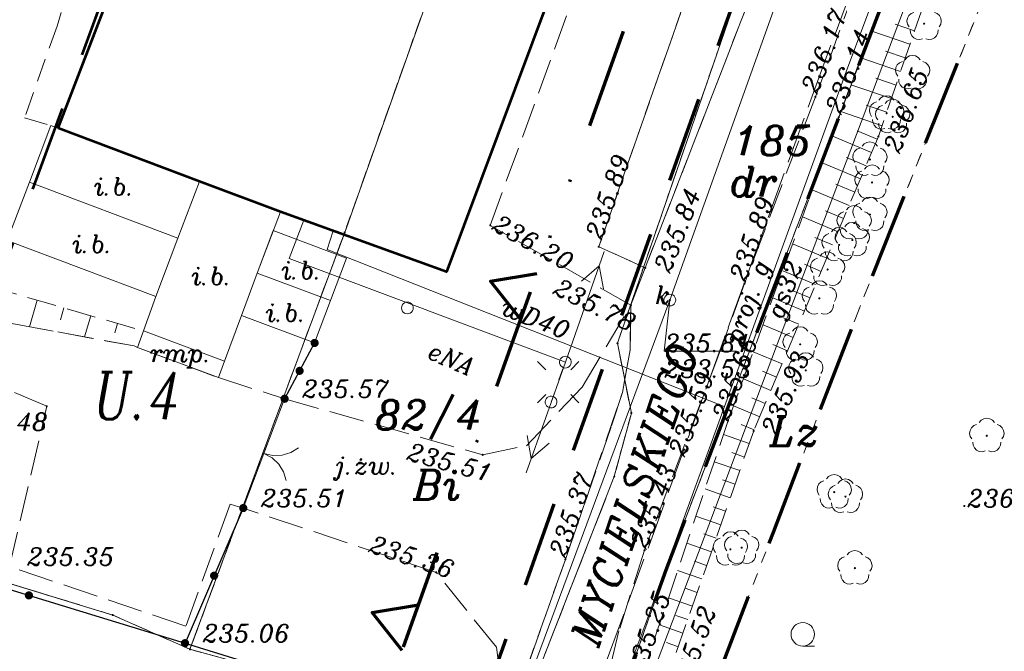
# Model space of a CAD drawing. Header units: metres. Extents: x 7436468 to 7436757, y 5552726 to 5552930.
# Tile 8 of 17: x 7436504 to 7436546, y 5552829 to 5552856. Entities that reach past the tile are written whole.
import ezdxf
from ezdxf.enums import TextEntityAlignment as Align

# ---------------------------------------------------------------- set-up
doc = ezdxf.new("R2010")
doc.units = ezdxf.units.M
doc.header["$MEASUREMENT"] = 0
for name, pattern in [('DGN Style 2', [6.105419, 3.663252, -2.442168]), ('DGN Style 6', [11.612508, 0.006105, -2.442168, 4.273794, -2.442168, 0.006105, -2.442168]), ('PRZER1-1', [1, 0.5, -0.5]), ('PRZER2-1', [1.5, 1, -0.5]), ('PRZER2_5-1', [1.75, 1.25, -0.5]), ('PRZER3-1', [2, 1.5, -0.5]), ('PRZER4-1', [2.5, 2, -0.5])]:
    doc.linetypes.add(name, pattern=pattern)
for name, color, linetype, lineweight in [('BUBZ02', 7, 'Continuous', 13), ('BUIB06', 7, 'Continuous', 13), ('BUIB06_O', 7, 'Continuous', 13), ('BUIB12_03', 7, 'Continuous', 13), ('BUIB12_03_O', 7, 'Continuous', 13), ('EGBB01', 18, 'Continuous', 53), ('EGBD03', 96, 'Continuous', 13), ('EGBD03_O', 96, 'Continuous', 13), ('EGBK02', 96, 'Continuous', 13), ('EGBP04', 96, 'Continuous', 13), ('EGBU01', 96, 'Continuous', 13), ('EGBU01_O', 96, 'Continuous', 13), ('GELULI_O', 7, 'Continuous', 13), ('GSLKOC', 7, 'Continuous', 13), ('KTJZ01', 7, 'Continuous', 13), ('KTJZ01_O', 7, 'Continuous', 13), ('KTOK02', 7, 'Continuous', 13), ('KTOK05_01', 7, 'Continuous', 30), ('KTPL01', 7, 'Continuous', 13), ('LIN_linie_rozgraniczajace', 240, 'Continuous', 9), ('linie_zabudowy_nieprzekraczalne', 13, 'Continuous', 9), ('OBOP02', 96, 'Continuous', 13), ('opis_plan_miejscowy', 240, 'Continuous', 9), ('Pojedynczy_KRZEW', 7, 'Continuous', 9), ('RTPW02', 7, 'Continuous', 13), ('RTPW02_O', 7, 'Continuous', 13), ('SUPE04', 1, 'Continuous', 13), ('SUPE04_O', 1, 'Continuous', 13), ('SUPG03', 52, 'Continuous', 13), ('SUPG03_O', 52, 'Continuous', 13), ('SUPK05', 36, 'Continuous', 13), ('SUPS01_05', 36, 'Continuous', 9), ('SUPS01_05_O', 36, 'Continuous', 9), ('SUPW03', 5, 'Continuous', 13), ('SUPW03_O', 5, 'Continuous', 13), ('SUSM', 7, 'Continuous', 13), ('SUSM05_01', 7, 'Continuous', 13), ('SUUS15', 30, 'Continuous', 13), ('SUUS15_O', 30, 'Continuous', 13), ('zakres opracowania', 7, 'Continuous', 9)]:
    doc.layers.add(name, color=color, linetype=linetype, lineweight=lineweight)
doc.styles.add('Arial', font='arial.ttf')
doc.styles.add('Style-ITALIC_1250', font='ITALIC_1250.shx')

# ---------------------------------------------------------------- blocks, each defined once
blk = doc.blocks.new('GEPPGD1_2')
blk.add_hatch(color=0).paths.add_polyline_path([(0, -0.045), (-0.013906, -0.042798), (-0.02645, -0.036406), (-0.036406, -0.02645), (-0.042798, -0.013906), (-0.045, 0), (-0.042798, 0.013906), (-0.036406, 0.02645), (-0.02645, 0.036406), (-0.013906, 0.042798), (0, 0.045), (0.013906, 0.042798), (0.02645, 0.036406), (0.036406, 0.02645), (0.042798, 0.013906), (0.045, 0), (0.042798, -0.013906), (0.036406, -0.02645), (0.02645, -0.036406), (0.013906, -0.042798)], flags=16)
blk = doc.blocks.new('GUPISL1_4')
at = {"color": 0, "flags": 128}
blk.add_lwpolyline([(0, 0.25), (0.064705, 0.241481), (0.125, 0.216506), (0.176777, 0.176777), (0.216506, 0.125), (0.241481, 0.064705), (0.25, 0), (0.241481, -0.064705), (0.216506, -0.125), (0.176777, -0.176777), (0.125, -0.216506), (0.064705, -0.241481), (0, -0.25), (-0.064705, -0.241481), (-0.125, -0.216506), (-0.176777, -0.176777), (-0.216506, -0.125), (-0.241481, -0.064705), (-0.25, 0), (-0.241481, 0.064705), (-0.216506, 0.125), (-0.176777, 0.176777), (-0.125, 0.216506), (-0.064705, 0.241481)], close=True, dxfattribs=at)
blk = doc.blocks.new('GSPWPS1')
blk.add_hatch(color=0).paths.add_polyline_path([(0, -0.045), (-0.011647, -0.043467), (-0.0225, -0.038971), (-0.03182, -0.03182), (-0.038971, -0.0225), (-0.043467, -0.011647), (-0.045, 0), (-0.043467, 0.011647), (-0.038971, 0.0225), (-0.03182, 0.03182), (-0.0225, 0.038971), (-0.011647, 0.043467), (0, 0.045), (0.011647, 0.043467), (0.0225, 0.038971), (0.03182, 0.03182), (0.038971, 0.0225), (0.043467, 0.011647), (0.045, 0), (0.043467, -0.011647), (0.038971, -0.0225), (0.03182, -0.03182), (0.0225, -0.038971), (0.011647, -0.043467)], flags=16)
blk = doc.blocks.new('GUPKSD1_1')
at = {"color": 0, "flags": 128}
blk.add_lwpolyline([(0, 0.25), (0.064705, 0.241481), (0.125, 0.216506), (0.176777, 0.176777), (0.216506, 0.125), (0.241481, 0.064705), (0.25, 0), (0.241481, -0.064705), (0.216506, -0.125), (0.176777, -0.176777), (0.125, -0.216506), (0.064705, -0.241481), (0, -0.25), (-0.064705, -0.241481), (-0.125, -0.216506), (-0.176777, -0.176777), (-0.216506, -0.125), (-0.241481, -0.064705), (-0.25, 0), (-0.241481, 0.064705), (-0.216506, 0.125), (-0.176777, 0.176777), (-0.125, 0.216506), (-0.064705, 0.241481)], close=True, dxfattribs=at)
blk = doc.blocks.new('GSPRDL1_1')
blk.add_hatch(color=0).paths.add_polyline_path([(0, -0.045), (-0.013906, -0.042798), (-0.02645, -0.036406), (-0.036406, -0.02645), (-0.042798, -0.013906), (-0.045, 0), (-0.042798, 0.013906), (-0.036406, 0.02645), (-0.02645, 0.036406), (-0.013906, 0.042798), (0, 0.045), (0.013906, 0.042798), (0.02645, 0.036406), (0.036406, 0.02645), (0.042798, 0.013906), (0.045, 0), (0.042798, -0.013906), (0.036406, -0.02645), (0.02645, -0.036406), (0.013906, -0.042798)], flags=16)
at = {"color": 0, "flags": 128}
for points in [[(-0.635969, -0.134326), (-0.70458, -0.024001), (-0.731429, 0.103115), (-0.713292, 0.231763), (-0.652348, 0.346501), (-0.55591, 0.433559), (-0.435555, 0.482485)], [(-0.324277, 0.563333), (-0.240553, 0.662679), (-0.127956, 0.727494), (0, 0.75), (0.127956, 0.727494), (0.240553, 0.662679), (0.324277, 0.563333)], [(0.435555, 0.482485), (0.55591, 0.433559), (0.652348, 0.346501), (0.713292, 0.231763), (0.731429, 0.103115), (0.70458, -0.024001), (0.635969, -0.134326)], [(-0.068773, -0.646351), (-0.194901, -0.677512), (-0.324092, -0.663766), (-0.440839, -0.606763), (-0.531129, -0.513345), (-0.584125, -0.394725), (-0.593465, -0.265141)], [(0.593465, -0.265141), (0.584125, -0.394725), (0.531129, -0.513345), (0.440839, -0.606763), (0.324092, -0.663766), (0.194901, -0.677512), (0.068773, -0.646351)]]:
    blk.add_lwpolyline(points, dxfattribs=at)
blk = doc.blocks.new('GUPKSH1')
blk.add_hatch(color=0).paths.add_polyline_path([(0, -0.045), (-0.011647, -0.043467), (-0.0225, -0.038971), (-0.03182, -0.03182), (-0.038971, -0.0225), (-0.043467, -0.011647), (-0.045, 0), (-0.043467, 0.011647), (-0.038971, 0.0225), (-0.03182, 0.03182), (-0.0225, 0.038971), (-0.011647, 0.043467), (0, 0.045), (0.011647, 0.043467), (0.0225, 0.038971), (0.03182, 0.03182), (0.038971, 0.0225), (0.043467, 0.011647), (0.045, 0), (0.043467, -0.011647), (0.038971, -0.0225), (0.03182, -0.03182), (0.0225, -0.038971), (0.011647, -0.043467)], flags=16)
blk = doc.blocks.new('GSLKOG2')
blk.add_hatch(color=0).paths.add_polyline_path([(0, -0.175), (-0.045293, -0.169037), (-0.0875, -0.151554), (-0.123744, -0.123744), (-0.151554, -0.0875), (-0.169037, -0.045293), (-0.175, 0), (-0.169037, 0.045293), (-0.151554, 0.0875), (-0.123744, 0.123744), (-0.0875, 0.151554), (-0.045293, 0.169037), (0, 0.175), (0.045293, 0.169037), (0.0875, 0.151554), (0.123744, 0.123744), (0.151554, 0.0875), (0.169037, 0.045293), (0.175, 0), (0.169037, -0.045293), (0.151554, -0.0875), (0.123744, -0.123744), (0.0875, -0.151554), (0.045293, -0.169037)], flags=16)
blk = doc.blocks.new('GSLKOG1')
blk.add_hatch(color=0).paths.add_polyline_path([(0, -0.175), (-0.045293, -0.169037), (-0.0875, -0.151554), (-0.123744, -0.123744), (-0.151554, -0.0875), (-0.169037, -0.045293), (-0.175, 0), (-0.169037, 0.045293), (-0.151554, 0.0875), (-0.123744, 0.123744), (-0.0875, 0.151554), (-0.045293, 0.169037), (0, 0.175), (0.045293, 0.169037), (0.0875, 0.151554), (0.123744, 0.123744), (0.151554, 0.0875), (0.169037, 0.045293), (0.175, 0), (0.169037, -0.045293), (0.151554, -0.0875), (0.123744, -0.123744), (0.0875, -0.151554), (0.045293, -0.169037)], flags=16)
blk = doc.blocks.new('GSLKBR1')
at = {"color": 0, "flags": 128}
for points in [[(1.299038, 0.75), (1.06066, 0.43934), (0.75, 0.200962), (0.388229, 0.051111), (0, 0)], [(0, 0), (0.388229, -0.051111), (0.75, -0.200962), (1.06066, -0.43934), (1.299038, -0.75)]]:
    blk.add_lwpolyline(points, dxfattribs=at)
blk = doc.blocks.new('GULISL2')
at = {"color": 0, "flags": 128}
blk.add_lwpolyline([(0, 0.25), (0.064705, 0.241481), (0.125, 0.216506), (0.176777, 0.176777), (0.216506, 0.125), (0.241481, 0.064705), (0.25, 0), (0.241481, -0.064705), (0.216506, -0.125), (0.176777, -0.176777), (0.125, -0.216506), (0.064705, -0.241481), (0, -0.25), (-0.064705, -0.241481), (-0.125, -0.216506), (-0.176777, -0.176777), (-0.216506, -0.125), (-0.241481, -0.064705), (-0.25, 0), (-0.241481, 0.064705), (-0.216506, 0.125), (-0.176777, 0.176777), (-0.125, 0.216506), (-0.064705, 0.241481)], close=True, dxfattribs=at)
blk = doc.blocks.new('GULISL1')
at = {"color": 0, "flags": 128}
for points in [[(-0.883883, 0.883883), (-0.53033, 0.53033)], [(0.883883, 0.883883), (0.53033, 0.53033)], [(-0.883883, -0.883883), (-0.53033, -0.53033)], [(0.883883, -0.883883), (0.53033, -0.53033)]]:
    blk.add_lwpolyline(points, dxfattribs=at)
blk = doc.blocks.new('GULENN1')
at = {"color": 0, "flags": 128}
for points in [[(3.491081, 0.5), (4.357107, 0), (3.491081, -0.5)], [(0, 0), (5, 0)]]:
    blk.add_lwpolyline(points, dxfattribs=at)
blk = doc.blocks.new('941_1')
at = {"layer": 'Pojedynczy_KRZEW', "color": 7, "linetype": 'Continuous', "lineweight": 13}
blk.add_line((0, -0.005), (0.005, -0.005), dxfattribs=at)
blk.add_circle((0, 0), 0.005, dxfattribs=at)

msp = doc.modelspace()

# ---------------------------------------------------------------- linework, layer by layer
at = {"layer": 'BUBZ02', "color": 7, "linetype": 'PRZER2_5-1', "lineweight": 13}
msp.add_lwpolyline([(7436542.14, 5552861.5), (7436543.33, 5552860.07), (7436540.26, 5552851.11), (7436534.95, 5552838.56), (7436531.19, 5552827.8), (7436528.23, 5552818.86), (7436523.23, 5552802.02), (7436521.17, 5552800.21), (7436519.22, 5552793.84), (7436518.11, 5552792.75), (7436520.26, 5552800.5), (7436521.48, 5552802.57), (7436522.2, 5552803.52), (7436523.88, 5552808.21), (7436525.75, 5552814.44), (7436527.23, 5552819.18), (7436530.16, 5552827.99), (7436533.86, 5552839), (7436538.57, 5552851.93)], close=True, dxfattribs=at)
at = {"layer": 'BUBZ02', "color": 7, "linetype": 'Continuous', "lineweight": 13, "flags": 128}
for points in [[(7436541.805, 5552855.619), (7436540.981, 5552855.901)], [(7436541.607, 5552855.04), (7436539.943, 5552855.611)], [(7436541.408, 5552854.462), (7436540.569, 5552854.749)], [(7436541.21, 5552853.883), (7436539.515, 5552854.464)], [(7436540.814, 5552852.726), (7436539.087, 5552853.317)], [(7436541.012, 5552853.304), (7436540.157, 5552853.597)], [(7436540.417, 5552851.568), (7436538.66, 5552852.171)], [(7436540.615, 5552852.147), (7436539.744, 5552852.445)], [(7436540.21, 5552850.993), (7436539.352, 5552851.356)], [(7436539.972, 5552850.43), (7436538.284, 5552851.144)], [(7436539.495, 5552849.303), (7436537.864, 5552849.993)], [(7436539.734, 5552849.866), (7436538.904, 5552850.217)], [(7436539.019, 5552848.176), (7436537.445, 5552848.842)], [(7436539.257, 5552848.74), (7436538.456, 5552849.078)], [(7436538.78, 5552847.613), (7436538.008, 5552847.94)], [(7436538.542, 5552847.049), (7436537.026, 5552847.691)], [(7436538.304, 5552846.486), (7436537.56, 5552846.801)], [(7436538.065, 5552845.923), (7436536.607, 5552846.54)], [(7436537.589, 5552844.796), (7436536.187, 5552845.389)], [(7436537.827, 5552845.359), (7436537.112, 5552845.662)], [(7436537.35, 5552844.233), (7436536.664, 5552844.523)], [(7436504.429, 5552844.134), (7436504.1, 5552843)], [(7436537.112, 5552843.669), (7436535.768, 5552844.238)], [(7436505.572, 5552843.803), (7436505.424, 5552843.293)], [(7436506.715, 5552843.471), (7436506.453, 5552842.567)], [(7436536.873, 5552843.106), (7436536.216, 5552843.384)], [(7436507.858, 5552843.14), (7436507.743, 5552842.745)], [(7436536.635, 5552842.543), (7436535.349, 5552843.087)], [(7436536.397, 5552841.979), (7436535.768, 5552842.245)], [(7436536.158, 5552841.416), (7436534.929, 5552841.936)], [(7436535.682, 5552840.289), (7436534.51, 5552840.785)], [(7436535.92, 5552840.853), (7436535.32, 5552841.107)], [(7436535.443, 5552839.726), (7436534.872, 5552839.968)], [(7436535.205, 5552839.163), (7436534.091, 5552839.634)], [(7436534.967, 5552838.599), (7436534.424, 5552838.829)], [(7436534.762, 5552838.023), (7436533.661, 5552838.408)], [(7436534.56, 5552837.445), (7436534.013, 5552837.637)], [(7436534.359, 5552836.868), (7436533.271, 5552837.248)], [(7436534.157, 5552836.29), (7436533.617, 5552836.479)], [(7436533.955, 5552835.713), (7436532.881, 5552836.088)], [(7436533.753, 5552835.135), (7436533.22, 5552835.322)], [(7436533.552, 5552834.558), (7436532.492, 5552834.928)], [(7436533.35, 5552833.981), (7436532.823, 5552834.165)], [(7436533.148, 5552833.403), (7436532.102, 5552833.769)], [(7436532.946, 5552832.826), (7436532.427, 5552833.007)], [(7436532.744, 5552832.248), (7436531.712, 5552832.609)], [(7436532.543, 5552831.671), (7436532.03, 5552831.85)], [(7436532.341, 5552831.093), (7436531.322, 5552831.449)], [(7436532.139, 5552830.516), (7436531.633, 5552830.693)], [(7436531.937, 5552829.938), (7436530.933, 5552830.289)], [(7436531.735, 5552829.361), (7436531.237, 5552829.535)]]:
    msp.add_lwpolyline(points, dxfattribs=at)
at = {"layer": 'BUBZ02', "color": 7, "linetype": 'PRZER2_5-1', "lineweight": 13}
msp.add_lwpolyline([(7436502.346, 5552844.738), (7436508.96, 5552842.82), (7436508.7, 5552842.12), (7436508.56, 5552842.18), (7436501.844, 5552843.415)], dxfattribs=at)
at = {"layer": 'BUIB06', "color": 7, "linetype": 'Continuous', "lineweight": 13, "flags": 128}
msp.add_lwpolyline([(7436508.96, 5552842.82), (7436508.7, 5552842.12), (7436512.15, 5552840.83), (7436512.41, 5552841.53)], close=True, dxfattribs=at)
at = {"layer": 'BUIB12_03', "color": 7, "linetype": 'Continuous', "lineweight": 13, "flags": 128}
for points in [[(7436505.01, 5552851.58), (7436504.1, 5552849.17), (7436510.43, 5552846.78), (7436511.34, 5552849.19)], [(7436504.1, 5552849.17), (7436503.16, 5552846.68), (7436509.49, 5552844.29), (7436510.43, 5552846.78)], [(7436511.34, 5552849.19), (7436510.43, 5552846.78), (7436509.49, 5552844.29), (7436508.96, 5552842.82), (7436512.41, 5552841.53), (7436513.14, 5552843.48), (7436513.81, 5552845.29), (7436514.79, 5552847.9)], [(7436514.49, 5552847.1), (7436517.61, 5552845.93), (7436516.93, 5552844.12), (7436513.81, 5552845.29)], [(7436513.81, 5552845.29), (7436516.93, 5552844.12), (7436516.25, 5552842.31), (7436513.14, 5552843.48)]]:
    msp.add_lwpolyline(points, close=True, dxfattribs=at)
at = {"layer": 'EGBB01', "color": 7, "linetype": 'Continuous', "lineweight": 53, "flags": 128}
msp.add_lwpolyline([(7436505.33, 5552851.46), (7436508.09, 5552858.68), (7436514.18, 5552874.86), (7436530.6, 5552868.71), (7436521.86, 5552845.34), (7436514.79, 5552847.9), (7436511.34, 5552849.19)], close=True, dxfattribs=at)
at = {"layer": 'EGBD03', "color": 3, "linetype": 'Continuous', "lineweight": 13, "flags": 128}
for points in [[(7436515.415, 5552756.23), (7436514.76, 5552758.13), (7436514.44, 5552775.65), (7436513.77, 5552779.02), (7436512.95, 5552785.97), (7436513.62, 5552793), (7436516.07, 5552802.82), (7436520.9, 5552816.15), (7436524.66, 5552825.46), (7436529.01, 5552836.61), (7436529.74, 5552839.32), (7436529.15, 5552842.3), (7436536.86, 5552864.77), (7436543.11, 5552877.88), (7436544.05, 5552879.78), (7436546.86, 5552890.53), (7436552.91, 5552907.12), (7436555.24, 5552914.14), (7436555.935, 5552916.227)], [(7436558.522, 5552915.46), (7436556.75, 5552908.94), (7436555.62, 5552905.87), (7436552.66, 5552897.81), (7436551.59, 5552892.97), (7436551.63, 5552889.11), (7436548.67, 5552878.35), (7436540.41, 5552856.74), (7436531.21, 5552832.63), (7436520.44, 5552802.09), (7436517.44, 5552791.9), (7436516.31, 5552789.09), (7436516.25, 5552782.93), (7436517.22, 5552759.65), (7436518.543, 5552755.035)], [(7436514.09, 5552882.724), (7436517.32, 5552882.23), (7436530.66, 5552880.18), (7436525.8, 5552870.35), (7436517.53, 5552847.02), (7436510.94, 5552829.25), (7436507.65, 5552830.71), (7436497.762, 5552833.738)], [(7436518.539, 5552755.049), (7436517.22, 5552759.65), (7436516.25, 5552782.93), (7436516.31, 5552789.09), (7436517.44, 5552791.9), (7436520.44, 5552802.09), (7436531.21, 5552832.63), (7436540.41, 5552856.74), (7436548.67, 5552878.35), (7436553.22, 5552881.91), (7436579.3, 5552875.19), (7436604.81, 5552869.9), (7436607.16, 5552869.49), (7436581.23, 5552804.95), (7436569.63, 5552781.23), (7436560.39, 5552784.57), (7436537.117, 5552747.104)], [(7436497.901, 5552833.696), (7436507.65, 5552830.71), (7436510.94, 5552829.25), (7436524.66, 5552825.46), (7436520.9, 5552816.15), (7436516.07, 5552802.82), (7436508.66, 5552805.79), (7436489.904, 5552811.841)]]:
    msp.add_lwpolyline(points, dxfattribs=at)
msp.add_lwpolyline([(7436543.11, 5552877.88), (7436536.86, 5552864.77), (7436529.15, 5552842.3), (7436529.74, 5552839.32), (7436529.01, 5552836.61), (7436524.66, 5552825.46), (7436510.94, 5552829.25), (7436517.53, 5552847.02), (7436525.8, 5552870.35), (7436530.66, 5552880.18)], close=True, dxfattribs=at)
at = {"layer": 'EGBK02', "color": 3, "linetype": 'PRZER1-1', "lineweight": 13}
msp.add_lwpolyline([(7436521.05, 5552792.24), (7436520.26, 5552789.46), (7436517.44, 5552791.9), (7436520.44, 5552802.09), (7436531.21, 5552832.63), (7436540.41, 5552856.74), (7436548.67, 5552878.35), (7436553.22, 5552881.91), (7436554.17, 5552881.67), (7436552.08, 5552875.38), (7436539.41, 5552843.68), (7436524.92, 5552805.94)], close=True, dxfattribs=at)
at = {"layer": 'EGBU01', "color": 3, "linetype": 'PRZER1-1', "lineweight": 13}
for points in [[(7436515.362, 5552756.384), (7436514.76, 5552758.13), (7436514.44, 5552775.65), (7436513.77, 5552779.02), (7436512.95, 5552785.97), (7436513.62, 5552793), (7436516.07, 5552802.82), (7436520.9, 5552816.15), (7436524.66, 5552825.46), (7436529.01, 5552836.61), (7436529.74, 5552839.32), (7436529.15, 5552842.3), (7436536.86, 5552864.77), (7436543.11, 5552877.88), (7436544.05, 5552879.78), (7436546.86, 5552890.53), (7436552.91, 5552907.12), (7436555.24, 5552914.14), (7436556.056, 5552916.59)], [(7436558.742, 5552916.269), (7436556.75, 5552908.94), (7436555.62, 5552905.87), (7436552.66, 5552897.81), (7436551.59, 5552892.97), (7436551.63, 5552889.11), (7436548.67, 5552878.35), (7436540.41, 5552856.74), (7436531.21, 5552832.63), (7436520.44, 5552802.09), (7436517.44, 5552791.9), (7436516.31, 5552789.09), (7436516.25, 5552782.93), (7436516.69, 5552772.42), (7436517.22, 5552759.65), (7436518.561, 5552754.974)], [(7436514.828, 5552882.611), (7436517.32, 5552882.23), (7436530.66, 5552880.18), (7436525.8, 5552870.35), (7436517.53, 5552847.02), (7436510.94, 5552829.25), (7436507.65, 5552830.71), (7436497.321, 5552833.874)], [(7436497.165, 5552833.921), (7436507.65, 5552830.71), (7436510.94, 5552829.25), (7436524.66, 5552825.46), (7436520.9, 5552816.15), (7436516.07, 5552802.82), (7436508.66, 5552805.79), (7436489.42, 5552811.998)]]:
    msp.add_lwpolyline(points, dxfattribs=at)
for points in [[(7436548.67, 5552878.35), (7436553.22, 5552881.91), (7436554.17, 5552881.67), (7436552.08, 5552875.38), (7436545.438, 5552858.761), (7436539.41, 5552843.68), (7436524.92, 5552805.94), (7436521.05, 5552792.24), (7436520.26, 5552789.46), (7436517.44, 5552791.9), (7436520.44, 5552802.09), (7436531.21, 5552832.63), (7436540.41, 5552856.74)], [(7436543.11, 5552877.88), (7436536.86, 5552864.77), (7436529.15, 5552842.3), (7436529.74, 5552839.32), (7436529.01, 5552836.61), (7436524.66, 5552825.46), (7436510.94, 5552829.25), (7436517.53, 5552847.02), (7436525.8, 5552870.35), (7436530.66, 5552880.18)], [(7436545.438, 5552858.761), (7436539.41, 5552843.68), (7436524.92, 5552805.94), (7436521.05, 5552792.24), (7436520.26, 5552789.46), (7436517.44, 5552791.9), (7436516.95, 5552788.73), (7436516.964, 5552786.062), (7436517.59, 5552783.67), (7436518.25, 5552780.35), (7436519.393, 5552775.743), (7436524.19, 5552769.588), (7436528.292, 5552768.096), (7436533.28, 5552767.14), (7436537.05, 5552766.65), (7436538.907, 5552765.996), (7436543.098, 5552764.351), (7436546.56, 5552762.3), (7436560.39, 5552784.57), (7436569.63, 5552781.23), (7436577.22, 5552796.74), (7436581.23, 5552804.95), (7436591.5, 5552830.51), (7436596.668, 5552843.376)]]:
    msp.add_lwpolyline(points, close=True, dxfattribs=at)
at = {"layer": 'GSLKOC', "color": 7, "linetype": 'PRZER2-1', "lineweight": 13}
msp.add_lwpolyline([(7436526.47, 5552870.47), (7436512.95, 5552875.53), (7436512.49, 5552874.86), (7436505.88, 5552857.84), (7436505.28, 5552855.82), (7436503.898, 5552851.905), (7436505.01, 5552851.58)], dxfattribs=at)
at = {"layer": 'KTJZ01', "color": 7, "linetype": 'PRZER3-1', "lineweight": 13, "flags": 128}
msp.add_lwpolyline([(7436519.633, 5552754.713, 0.003531), (7436519.66, 5552755.46), (7436519.57, 5552759.36), (7436519.56, 5552760.51), (7436518.99, 5552763.33), (7436516.69, 5552771.93), (7436513.71, 5552783.55, -0.080125), (7436513.57, 5552789.24), (7436514.06, 5552792.69), (7436514.9, 5552797), (7436515.87, 5552800.92), (7436516.85, 5552804.38), (7436518.79, 5552810.06), (7436518.69, 5552810.37), (7436517.92, 5552810.96), (7436520.02, 5552816.98), (7436520.35, 5552818.01), (7436520.84, 5552819.52), (7436522.98, 5552825.72), (7436523.66, 5552825.77), (7436524.43, 5552826.03), (7436526.93, 5552833.08), (7436529.36, 5552840.2), (7436529.69, 5552842.01), (7436529.72, 5552843.92), (7436530.33, 5552845.51), (7436535.01, 5552857.59), (7436539.38, 5552869.94), (7436542.42, 5552877.04), (7436543.47, 5552879.81), (7436544.89, 5552884.24), (7436546.87, 5552890.67), (7436547.58, 5552893.42), (7436548.42, 5552896.14), (7436548.31, 5552896.37), (7436551.19, 5552904.54), (7436551.42, 5552904.66), (7436553.86, 5552911.02), (7436553.98, 5552911.43), (7436553.69, 5552911.54), (7436554.04, 5552912.49), (7436554.35, 5552912.41), (7436555.32, 5552915.48), (7436555.709, 5552916.699)], format="xyb", dxfattribs=at)
at = {"layer": 'KTJZ01', "color": 7, "linetype": 'PRZER3-1', "lineweight": 13}
msp.add_lwpolyline([(7436546.76, 5552878.53), (7436545.39, 5552874.94), (7436543.34, 5552868.8), (7436540.69, 5552861.27), (7436537.58, 5552852.8), (7436534.56, 5552844.84), (7436533.44, 5552841.74), (7436530.3, 5552833.47), (7436529.21, 5552830.03), (7436528.86, 5552828.6), (7436528.78, 5552826.84), (7436528.93, 5552825.41), (7436527.87, 5552822.21), (7436526.99, 5552819.88), (7436525.64, 5552816.05), (7436525.75, 5552814.44), (7436523.88, 5552808.21), (7436522.2, 5552803.52), (7436521.48, 5552802.57), (7436520.22, 5552801.31), (7436519.43, 5552800.17), (7436518.96, 5552799.16), (7436518.4, 5552797.17), (7436517.73, 5552793.84)], dxfattribs=at)
for points in [[(7436529.72, 5552843.92), (7436523.73, 5552847.32), (7436531.53, 5552868.76), (7436526.55, 5552871.91), (7436536.07, 5552867.66), (7436532.49, 5552858.24), (7436528.35, 5552846.41), (7436530.33, 5552845.51)], [(7436501.38, 5552843.5), (7436508.56, 5552842.18), (7436508.7, 5552842.12), (7436512.15, 5552840.83), (7436514.97, 5552839.93), (7436523.41, 5552837.54), (7436525.28, 5552837.93), (7436527.65, 5552840.43), (7436529.72, 5552843.92), (7436529.69, 5552842.01), (7436529.36, 5552840.2), (7436528.88, 5552838.74), (7436526.93, 5552833.08), (7436524.43, 5552826.03), (7436523.99, 5552829.34), (7436521.43, 5552832.53), (7436513.21, 5552835.27), (7436512.66, 5552835.44), (7436510.77, 5552830.23), (7436503.26, 5552832.78), (7436504.84, 5552839.61), (7436500.64, 5552841.42)]]:
    msp.add_lwpolyline(points, close=True, dxfattribs=at)
at = {"layer": 'KTOK02', "color": 7, "linetype": 'Continuous', "lineweight": 13, "flags": 128}
msp.add_lwpolyline([(7436513.21, 5552835.27), (7436514.97, 5552839.93)], dxfattribs=at)
at = {"layer": 'KTOK05_01', "color": 7, "linetype": 'Continuous', "lineweight": 30, "flags": 128}
for points in [[(7436516.25, 5552842.31), (7436514.97, 5552839.93)], [(7436513.21, 5552835.27), (7436510.73, 5552829.51)], [(7436498.151, 5552833.363), (7436510.73, 5552829.51), (7436522.98, 5552825.72)]]:
    msp.add_lwpolyline(points, dxfattribs=at)
at = {"layer": 'KTPL01', "color": 7, "linetype": 'PRZER3-1', "lineweight": 13}
msp.add_lwpolyline([(7436530.33, 5552845.51), (7436528.35, 5552846.41), (7436532.49, 5552858.24), (7436536.07, 5552867.66), (7436526.55, 5552871.91), (7436529.3, 5552876.13), (7436538.28, 5552873.41), (7436539.33, 5552876.21), (7436542.42, 5552877.04), (7436539.38, 5552869.94), (7436537.67, 5552864.95), (7436535.01, 5552857.59)], close=True, dxfattribs=at)
at = {"layer": 'LIN_linie_rozgraniczajace', "color": 9, "linetype": 'DGN Style 2', "lineweight": 70, "flags": 128}
for points in [[(7436515.305, 5552803.127), (7436515.41, 5552803.46), (7436517.98, 5552811), (7436519.98, 5552816.69), (7436520.91, 5552819.54), (7436522.88, 5552825.42), (7436541.7, 5552878.14), (7436547.6, 5552898.01), (7436553.12, 5552916.6)], [(7436638.961, 5552862.373), (7436616.68, 5552867.84), (7436604.81, 5552869.9), (7436579.3, 5552875.19), (7436553.22, 5552881.91), (7436548.67, 5552878.35), (7436540.41, 5552856.74), (7436531.21, 5552832.63), (7436520.44, 5552802.09), (7436520.17, 5552801.174), (7436520.15, 5552801.18), (7436516.07, 5552802.82), (7436508.66, 5552805.79), (7436489.892, 5552811.845)], [(7436525.905, 5552751.691), (7436527.154, 5552756.853), (7436527.485, 5552761.167), (7436527.285, 5552768.725), (7436525.459, 5552773.559), (7436523.482, 5552779.981), (7436522.035, 5552785.727), (7436521.515, 5552788.37), (7436521.775, 5552792.034), (7436522.38, 5552795.562), (7436522.985, 5552799.09), (7436523.953, 5552802.515), (7436524.92, 5552805.94), (7436528.543, 5552815.375), (7436532.165, 5552824.81), (7436535.788, 5552834.245), (7436539.41, 5552843.68), (7436545.745, 5552859.53), (7436550.798, 5552872.174)]]:
    msp.add_lwpolyline(points, dxfattribs=at)
at = {"layer": 'linie_zabudowy_nieprzekraczalne', "color": 9, "linetype": 'DGN Style 6', "lineweight": 70, "flags": 128}
msp.add_lwpolyline([(7436511.579, 5552804.62), (7436514.2, 5552812.308), (7436516.191, 5552817.974), (7436517.112, 5552820.796), (7436519.1, 5552826.728), (7436537.896, 5552879.383), (7436549.253, 5552917.629)], dxfattribs=at)
at = {"layer": 'linie_zabudowy_nieprzekraczalne', "color": 9, "linetype": 'Continuous', "lineweight": 70, "flags": 128}
for points in [[(7436525.024, 5552843.324), (7436523.747, 5552844.95), (7436525.72, 5552845.274)], [(7436519.981, 5552829.197), (7436518.704, 5552830.824), (7436520.677, 5552831.147)]]:
    msp.add_lwpolyline(points, dxfattribs=at)
at = {"layer": 'SUPE04', "color": 1, "linetype": 'Continuous', "lineweight": 13, "flags": 128}
msp.add_lwpolyline([(7436526.93, 5552841.49), (7436515.17, 5552845.91), (7436515.786, 5552847.539)], dxfattribs=at)
at = {"layer": 'SUPG03', "color": 2, "linetype": 'Continuous', "lineweight": 13, "flags": 128}
msp.add_lwpolyline([(7436557.67, 5552884.21), (7436554.87, 5552875.6), (7436548.91, 5552874.36), (7436545.28, 5552865.21), (7436544.7, 5552865.42), (7436528.36, 5552822.13), (7436527.14, 5552818.73)], dxfattribs=at)
at = {"layer": 'SUPG03', "color": 2, "linetype": 'PRZER4-1', "lineweight": 13}
for points in [[(7436540.867, 5552862.033), (7436537.957, 5552854.243)], [(7436537.957, 5552854.243), (7436529.327, 5552830.473)], [(7436529.327, 5552830.473), (7436524.957, 5552818.823)]]:
    msp.add_lwpolyline(points, dxfattribs=at)
at = {"layer": 'SUPK05', "color": 14, "linetype": 'Continuous', "lineweight": 13, "flags": 128}
msp.add_lwpolyline([(7436519.47, 5552754.431), (7436520.01, 5552757.69), (7436514.14, 5552787.96), (7436517.09, 5552803.85), (7436523.52, 5552822.92), (7436531.38, 5552844.14), (7436542.14, 5552874.24), (7436545.47, 5552884.11), (7436582.21, 5552874.98), (7436618.75, 5552867.25), (7436638.396, 5552862.777)], dxfattribs=at)
at = {"layer": 'SUPS01_05_O', "color": 14, "linetype": 'Continuous', "lineweight": 13, "flags": 128}
msp.add_lwpolyline([(7436531.38, 5552844.14), (7436531.144, 5552841.958), (7436534.224, 5552841.958)], dxfattribs=at)
at = {"layer": 'SUPW03', "color": 152, "linetype": 'Continuous', "lineweight": 13, "flags": 128}
for points in [[(7436550.02, 5552887.68), (7436544.61, 5552869.99), (7436541.81, 5552861.7), (7436538.9, 5552853.91), (7436530.27, 5552830.14), (7436525.9, 5552818.49), (7436522.03, 5552807.55), (7436518.06, 5552796.71), (7436518.5, 5552788.36), (7436518.66, 5552784.87)], [(7436533.7, 5552839.6), (7436516.78, 5552846.29), (7436517.042, 5552847.085)]]:
    msp.add_lwpolyline(points, dxfattribs=at)
at = {"layer": 'SUSM05_01', "color": 7, "linetype": 'PRZER1-1', "lineweight": 13}
msp.add_lwpolyline([(7436526.32, 5552839.79), (7436526.93, 5552841.49)], dxfattribs=at)
at = {"layer": 'zakres opracowania', "color": 190, "linetype": 'DGN Style 2', "lineweight": 53, "flags": 128}
msp.add_lwpolyline([(7436531.014, 5552921.986), (7436649.747, 5552890.718), (7436587.955, 5552741.704), (7436573.728, 5552747.06), (7436566.299, 5552735.162), (7436479.463, 5552772.188), (7436485.404, 5552797.373)], close=True, dxfattribs=at)

# ---------------------------------------------------------------- block references
at = {"layer": 'EGBP04', "color": 7, "linetype": 'Continuous', "lineweight": 13}
for p in [(7436517.53, 5552847.02), (7436529.15, 5552842.3), (7436529.74, 5552839.32), (7436529.01, 5552836.61), (7436531.21, 5552832.63), (7436507.65, 5552830.71), (7436510.94, 5552829.25)]:
    msp.add_blockref('GEPPGD1_2', p, dxfattribs=at)
at = {"layer": 'KTOK02', "color": 7, "linetype": 'Continuous', "lineweight": 13, "rotation": 339.3093314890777}
msp.add_blockref('GSLKBR1', (7436514.09, 5552837.6), dxfattribs=at)
at = {"layer": 'KTOK05_01', "color": 7, "linetype": 'Continuous', "lineweight": 30}
for name, p, rotation in [('GSLKOG1', (7436516.25, 5552842.31), 241.7279639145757), ('GSLKOG2', (7436515.61, 5552841.12), 241.7279639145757), ('GSLKOG2', (7436515.61, 5552841.12), 241.7279639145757), ('GSLKOG1', (7436514.97, 5552839.93), 241.7279639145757), ('GSLKOG1', (7436513.21, 5552835.27), 246.7054367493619), ('GSLKOG2', (7436511.97, 5552832.39), 246.7054367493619), ('GSLKOG2', (7436511.97, 5552832.39), 246.7054367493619), ('GSLKOG2', (7436504.081, 5552831.547), 342.9700737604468), ('GSLKOG2', (7436504.081, 5552831.547), 342.9700737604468), ('GSLKOG1', (7436510.73, 5552829.51), 246.7054367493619)]:
    msp.add_blockref(name, p, dxfattribs=dict(at, rotation=rotation))
at = {"layer": 'OBOP02', "color": 3, "linetype": 'Continuous', "lineweight": 13}
for p in [(7436542.21, 5552855.92), (7436541.72, 5552853.82), (7436540.61, 5552852.1), (7436540.87, 5552851.95), (7436539.9, 5552850.13), (7436539.99, 5552849.15), (7436539.9, 5552847.78), (7436539.23, 5552847.42), (7436539.15, 5552846.7), (7436538.59, 5552846.49), (7436538.1, 5552845.44), (7436537.75, 5552844.21), (7436536.93, 5552842.25), (7436537.17, 5552841.14), (7436544.88, 5552838.35), (7436538.38, 5552835.95), (7436538.86, 5552835.76), (7436533.96, 5552833.51), (7436534.44, 5552833.58), (7436539.26, 5552832.71)]:
    msp.add_blockref('GSPRDL1_1', p, dxfattribs=at)
at = {"layer": 'Pojedynczy_KRZEW', "color": 7, "linetype": 'Continuous', "lineweight": 13, "xscale": 100, "yscale": 100, "zscale": 100}
msp.add_blockref('941_1', (7436537.04, 5552829.89), dxfattribs=at)
at = {"layer": 'RTPW02', "color": 7, "linetype": 'Continuous', "lineweight": 13}
for p in [(7436537.58, 5552852.8), (7436538.57, 5552851.93), (7436540.26, 5552851.11), (7436523.73, 5552847.32), (7436528.35, 5552846.41), (7436530.33, 5552845.51), (7436534.56, 5552844.84), (7436529.72, 5552843.92), (7436514.97, 5552839.93), (7436504.84, 5552839.61), (7436533.86, 5552839), (7436534.95, 5552838.56), (7436532, 5552837.76), (7436523.41, 5552837.54), (7436513.21, 5552835.27), (7436543.92, 5552835.36), (7436530.3, 5552833.47), (7436526.93, 5552833.08), (7436521.43, 5552832.53), (7436510.73, 5552829.51)]:
    msp.add_blockref('GSPWPS1', p, dxfattribs=at)
at = {"layer": 'SUPE04', "color": 1, "linetype": 'Continuous', "lineweight": 13}
for rotation in [70.65161661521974, 250.5447166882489]:
    msp.add_blockref('GULENN1', (7436526.93, 5552841.49), dxfattribs=dict(at, rotation=rotation))
at = {"layer": 'SUPS01_05', "color": 14, "linetype": 'Continuous', "lineweight": 9}
msp.add_blockref('GUPKSH1', (7436531.38, 5552844.14), dxfattribs=at)
at = {"layer": 'SUSM', "color": 7, "linetype": 'Continuous', "lineweight": 13}
msp.add_blockref('GUPISL1_4', (7436520.2, 5552843.8), dxfattribs=at)
at = {"layer": 'SUSM05_01', "color": 7, "linetype": 'Continuous', "lineweight": 13, "rotation": 70.26081918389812}
for p in [(7436526.93, 5552841.49), (7436526.32, 5552839.79)]:
    msp.add_blockref('GULISL2', p, dxfattribs=at)
at = {"layer": 'SUSM05_01', "color": 7, "linetype": 'Continuous', "lineweight": 13}
msp.add_blockref('GULISL1', (7436526.625, 5552840.64), dxfattribs=at)
at = {"layer": 'SUUS15', "color": 14, "linetype": 'Continuous', "lineweight": 13}
msp.add_blockref('GUPKSD1_1', (7436531.38, 5552844.14), dxfattribs=at)

# ---------------------------------------------------------------- texts
at = {"layer": 'BUIB06_O', "color": 7, "linetype": 'Continuous', "lineweight": 9, "insert": (7436510.555, 5552841.249), "char_height": 0.75, "attachment_point": 8, "line_spacing_factor": 0.722892, "style": 'Arial'}
msp.add_mtext('\\FITALIC_1250.shx;rmp.', dxfattribs=at)
at = {"layer": 'BUIB12_03_O', "color": 7, "linetype": 'Continuous', "lineweight": 9, "char_height": 0.75, "attachment_point": 8, "line_spacing_factor": 0.722892, "style": 'Arial'}
for insert in [(7436507.72, 5552848.604), (7436506.795, 5552846.154), (7436515.71, 5552845.034), (7436511.875, 5552844.784), (7436515.035, 5552843.223)]:
    msp.add_mtext('\\FITALIC_1250.shx;i.b.', dxfattribs=dict(at, insert=insert))
at = {"layer": 'EGBD03_O', "color": 3, "linetype": 'Continuous', "lineweight": 13, "char_height": 1.25, "attachment_point": 7, "rotation": 359.9998, "line_spacing_factor": 0.722892, "style": 'Arial'}
for s, insert in [('\\FITALIC_1250.shx;185', (7436534.073, 5552850.311)), ('\\FITALIC_1250.shx;82/4', (7436518.831, 5552838.208))]:
    msp.add_mtext(s, dxfattribs=dict(at, insert=insert))
at = {"layer": 'EGBU01_O', "color": 3, "linetype": 'Continuous', "lineweight": 13, "char_height": 1.25, "attachment_point": 7, "rotation": 359.9998, "line_spacing_factor": 0.722892, "style": 'Arial'}
for s, insert in [('\\FITALIC_1250.shx;dr', (7436533.906, 5552848.549)), ('\\FITALIC_1250.shx;Lz', (7436535.63, 5552837.925)), ('\\FITALIC_1250.shx;Bi', (7436520.442, 5552835.631))]:
    msp.add_mtext(s, dxfattribs=dict(at, insert=insert))
at = {"layer": 'GELULI_O', "color": 7, "linetype": 'Continuous', "lineweight": 9, "insert": (7436525.026, 5552819.604), "char_height": 1.25, "attachment_point": 7, "rotation": 71.2638, "line_spacing_factor": 0.722892, "style": 'Arial'}
msp.add_mtext('\\FITALIC_1250.shx;ANDRZEJA MYCIELSKIEGO', dxfattribs=at)
at = {"layer": 'KTJZ01_O', "color": 7, "linetype": 'Continuous', "lineweight": 9, "insert": (7436518.481, 5552836.461), "char_height": 0.75, "attachment_point": 8, "rotation": 360, "line_spacing_factor": 0.722892, "style": 'Arial'}
msp.add_mtext('\\FITALIC_1250.shx;j.żw.', dxfattribs=at)
at = {"layer": 'opis_plan_miejscowy', "color": 9, "lineweight": 30, "style": 'Style-ITALIC_1250', "width": 0.75}
msp.add_text('U.4', height=2, dxfattribs=at).set_placement((7436506.867, 5552841.059), align=Align.TOP_LEFT)
at = {"layer": 'RTPW02_O', "color": 7, "linetype": 'Continuous', "lineweight": 9, "char_height": 0.75, "attachment_point": 7, "line_spacing_factor": 0.722892, "style": 'Arial'}
for s, insert, rotation in [('\\FITALIC_1250.shx;236.17', (7436537.656, 5552852.886), 69.4741), ('\\FITALIC_1250.shx;236.14', (7436538.684, 5552852.007), 69.5699), ('\\FITALIC_1250.shx;236.65', (7436541.17, 5552850.346), 70.6017), ('\\FITALIC_1250.shx;235.89', (7436528.475, 5552846.664), 70.7892), ('\\FITALIC_1250.shx;235.84', (7436531.375, 5552845.242), 68.7223), ('\\FITALIC_1250.shx;235.89', (7436534.607, 5552844.867), 70.6729), ('\\FITALIC_1250.shx;236.20', (7436523.75, 5552847.17), 330.9058), ('\\FITALIC_1250.shx;235.78', (7436526.357, 5552844.435), 333.3805), ('\\FITALIC_1250.shx;235.66', (7436533.869, 5552838.926), 70.2483), ('\\FITALIC_1250.shx;235.93', (7436535.942, 5552838.316), 67.7689), ('\\FITALIC_1250.shx;235.59', (7436532.003, 5552837.408), 70.0804), ('\\FITALIC_1250.shx;235.51', (7436520.127, 5552837.343), 344.8437), ('\\FITALIC_1250.shx;235.43', (7436530.376, 5552833.471), 69.1449), ('\\FITALIC_1250.shx;235.37', (7436526.929, 5552833.11), 71.0437), ('\\FITALIC_1250.shx;236.13', (7436544.052, 5552835.311), 360), ('\\FITALIC_1250.shx;235.36', (7436518.507, 5552833.418), 341.9072), ('\\FITALIC_1250.shx;235.25', (7436530.207, 5552828.031), 70.9942), ('\\FITALIC_1250.shx;235.52', (7436532.123, 5552827.421), 70.5417)]:
    msp.add_mtext(s, dxfattribs=dict(at, insert=insert, rotation=rotation))
for s, insert in [('\\FITALIC_1250.shx;235.57', (7436515.72, 5552839.979)), ('\\FITALIC_1250.shx;235.48', (7436501.163, 5552838.58)), ('\\FITALIC_1250.shx;235.51', (7436513.96, 5552835.319)), ('\\FITALIC_1250.shx;235.35', (7436504.01, 5552832.829)), ('\\FITALIC_1250.shx;235.06', (7436511.48, 5552829.559))]:
    msp.add_mtext(s, dxfattribs=dict(at, insert=insert))
at = {"layer": 'SUPE04_O', "color": 1, "linetype": 'Continuous', "lineweight": 9, "insert": (7436521.001, 5552841.685), "char_height": 0.75, "attachment_point": 7, "rotation": 336.8893, "line_spacing_factor": 0.722892, "style": 'Arial'}
msp.add_mtext('\\FITALIC_1250.shx;eNA', dxfattribs=at)
at = {"layer": 'SUPG03_O', "color": 7, "linetype": 'Continuous', "lineweight": 9, "char_height": 0.75, "line_spacing_factor": 0.722892, "style": 'Arial'}
for s, insert, attachment_point, rotation in [('\\FITALIC_1250.shx;proj. g', (7436535.263, 5552843.855), 8, 70.0459), ('\\FITALIC_1250.shx;gs32', (7436536.402, 5552843.186), 7, 69.4438)]:
    msp.add_mtext(s, dxfattribs=dict(at, insert=insert, attachment_point=attachment_point, rotation=rotation))
at = {"layer": 'SUPS01_05_O', "color": 14, "linetype": 'Continuous', "lineweight": 9, "char_height": 0.75, "attachment_point": 7, "rotation": 359.9998, "line_spacing_factor": 0.722892, "style": 'Arial'}
for s, insert in [('\\FITALIC_1250.shx;235.81', (7436531.144, 5552841.929)), ('\\FITALIC_1250.shx;233.53', (7436531.144, 5552840.834))]:
    msp.add_mtext(s, dxfattribs=dict(at, insert=insert))
at = {"layer": 'SUPW03_O', "color": 152, "linetype": 'Continuous', "lineweight": 9, "insert": (7436524.126, 5552843.553), "char_height": 0.75, "attachment_point": 7, "rotation": 338.4859, "line_spacing_factor": 0.722892, "style": 'Arial'}
msp.add_mtext('\\FITALIC_1250.shx;wD40', dxfattribs=at)
at = {"layer": 'SUUS15_O', "color": 14, "linetype": 'Continuous', "lineweight": 9, "insert": (7436530.758, 5552843.982), "char_height": 0.75, "attachment_point": 7, "rotation": 359.9998, "line_spacing_factor": 0.722892, "style": 'Arial'}
msp.add_mtext('\\FITALIC_1250.shx;k', dxfattribs=at)

doc.saveas('drawing.dxf')
